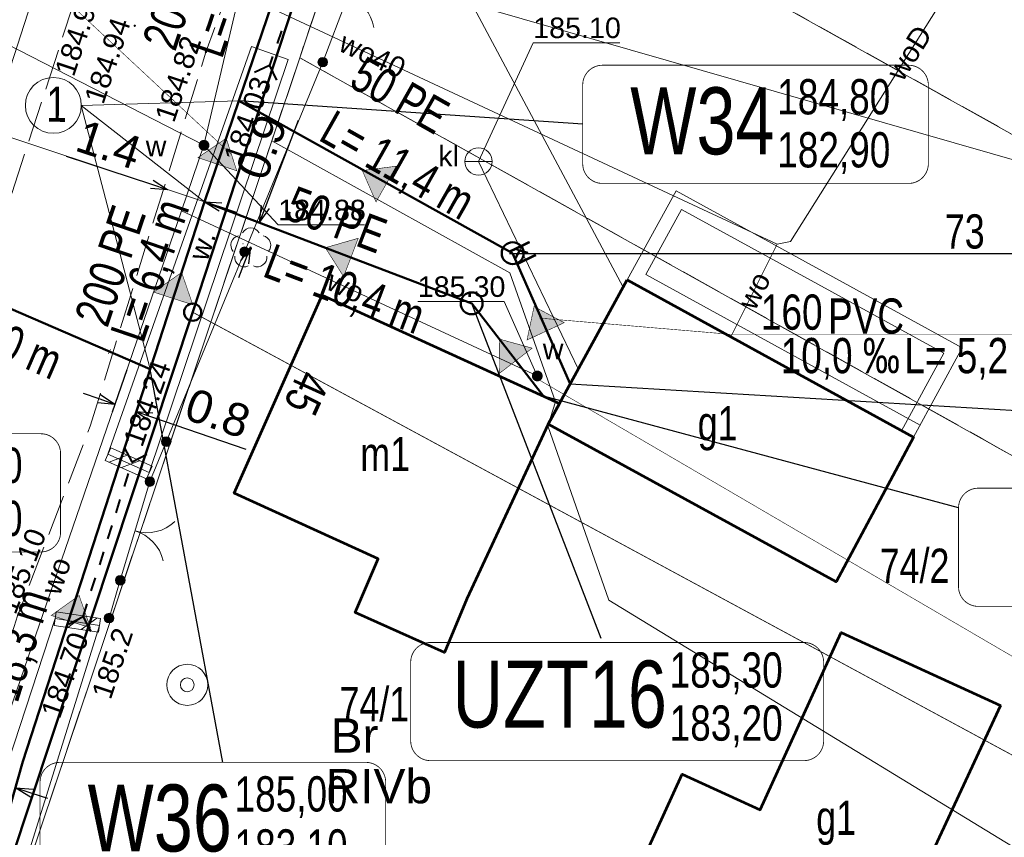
# Model space of a CAD drawing. Header units: metres. Extents: x 7482748 to 7484637, y 5684406 to 5687014.
# Tile 126 of 180: x 7483471 to 7483507, y 5686308 to 5686338. Entities that reach past the tile are written whole.
import ezdxf
from ezdxf.enums import TextEntityAlignment as Align
from ezdxf.lldxf.tags import DXFTag

# ---------------------------------------------------------------- set-up
doc = ezdxf.new("R2010")
doc.units = ezdxf.units.M
doc.header["$MEASUREMENT"] = 0
for name, pattern in [('KTJZ01_500', [2, 1.5, -0.5]), ('l217_500', [2, 1.5, -0.5]), ('l218_500', [1, 0.5, -0.5])]:
    doc.linetypes.add(name, pattern=pattern)
for name, color, linetype, lineweight in [('.domiar', 250, 'Continuous', 9), ('.k deszczowa', 200, 'Continuous', 50), ('.ks tłoczny', 104, 'Continuous', 50), ('_Dzialki', 7, 'Continuous', 0), ('_Dzialki_opis', 7, 'Continuous', 0), ('_Kontury', 7, 'Continuous', 0), ('_Kontury_opis', 7, 'Continuous', 0), ('_Uzytki', 7, 'Continuous', 0), ('_Uzytki_opis', 7, 'Continuous', 0), ('BUIB02_01', 7, 'Continuous', 13), ('BUIB05_01', 7, 'Continuous', 40), ('EGB_Adres', 7, 'Continuous', 0), ('EGB_Budynek', 7, 'Continuous', 0), ('EGB_Budynek_opis', 7, 'Continuous', 0), ('GES__SUUS07_P', 7, 'Continuous', 13), ('GES__SUUS13_P', 7, 'Continuous', 13), ('GES__SUUS25_WP', 7, 'Continuous', 13), ('KTOK02', 7, 'KTOK02_500', 13), ('KTOK05_01', 7, 'Continuous', 13), ('RTPW01_P', 7, 'Continuous', 0), ('RTPW02_P', 7, 'Continuous', 0)]:
    doc.layers.add(name, color=color, linetype=linetype, lineweight=lineweight)
for name, color, linetype, lineweight, true_color in [('.przyłącza', 32, 'Continuous', 50, 0xbd5e00), ('GES__SUPE_pL', 1, 'Continuous', 13, 0xff0000), ('GES__SUPK_01_pL', 7, 'Continuous', 13, 0x803300), ('GES__SUPS01_08L', 5, 'Continuous', 13, 0x0000ff), ('GES__SUPS01_08P', 5, 'Continuous', 13, 0x0000ff), ('GES__SUPW_01_pL', 5, 'Continuous', 13, 0x0000ff), ('GES__SUUS_OD_KL', 7, 'Continuous', 13, 0x803300), ('GES__SUUS_OD_WL', 5, 'Continuous', 13, 0x0000ff), ('OBOP02_01', 7, 'Continuous', 13, 0x008000)]:
    doc.layers.add(name, color=color, linetype=linetype, lineweight=lineweight, true_color=true_color)
doc.layers.add('_ramki_nieplotowane', color=7, linetype='Continuous', lineweight=0, plot=False)
for name, color, linetype, lineweight, transparency in [('EGB_EGBT07', 7, 'Continuous', 13, 0.2), ('GES__SUUS_ET_05T', 7, 'Continuous', 13, 0.25), ('GES__SUUS_ET_08T', 7, 'Continuous', 13, 0.25), ('KTJZ01_O', 7, 'KTJZ01_500', 13, 0.5), ('PTRW02_O', 7, 'Continuous', 13, 0.5), ('PTRW02_T', 7, 'Continuous', 13, 0.25), ('RTPW01_G', 7, 'Continuous', 13, 0.25), ('RTPW02_G', 7, 'Continuous', 13, 0.25)]:
    doc.layers.add(name, color=color, linetype=linetype, lineweight=lineweight, transparency=transparency)
for name, color, linetype, lineweight, true_color, transparency in [('GES__SUPK_01_pT', 7, 'Continuous', 13, 0x803300, 0.25), ('GES__SUPS01_08G', 5, 'Continuous', 13, 0x0000ff, 0.25), ('GES__SUPW_01_pT', 5, 'Continuous', 13, 0x0000ff, 0.25), ('GES__SUUS_RG_KT', 7, 'Continuous', 13, 0x803300, 0.25), ('GES__SUUS_RG_WT', 5, 'Continuous', 13, 0x0000ff, 0.25)]:
    doc.layers.add(name, color=color, linetype=linetype, lineweight=lineweight, true_color=true_color, transparency=transparency)
doc.layers.add('IS_kanalizacja_sanitarna', color=7, linetype='SOLID', true_color=0x000000)
doc.layers.add('IS_Opisy_działek_Net', color=7, linetype='SOLID', true_color=0x000000)
doc.layers.add('IS_Węzeł_sieci_kanalizacyjnej_-_opisy', color=7, linetype='Continuous')
doc.styles.get("Standard").update_dxf_attribs({"font": 'simplex.shx', "width": 0.75})
doc.styles.add('STYL_ARIAL', font='simplex.shx', dxfattribs={"width": 0.75, "oblique": 0.1})
doc.styles.add('Style-Arial', font='arial.ttf')
doc.linetypes.add('KTOK02_500', pattern='A,0.5,[117,IS_LineDef.shx,S=0.01,R=0,X=0,Y=0],0.5', length=1)
tags = doc.linetypes.add('SOLID', pattern=[10, 10, 0]).pattern_tags.tags
tags[6:7] = [DXFTag(74, 4), DXFTag(75, 0), DXFTag(340, '0'), DXFTag(46, 0.0), DXFTag(50, 0.0), DXFTag(44, 0.0), DXFTag(45, 0.0)]
tags[4:5] = [DXFTag(74, 4), DXFTag(75, 0), DXFTag(340, '0'), DXFTag(46, 0.0), DXFTag(50, 0.0), DXFTag(44, 0.0), DXFTag(45, 0.0)]
doc.dimstyles.get("Standard").update_dxf_attribs({"dimtxt": 0.18, "dimasz": 0.18, "dimexe": 0.18, "dimexo": 0.0625, "dimgap": 0.09, "dimtad": 0, "dimtih": 1, "dimtoh": 1, "dimdec": 4, "dimzin": 0, "dimdsep": 46, "dimtxsty": 'Standard', "dimcen": 0.09, "dimadec": 0, "dimazin": 0, "dimtfac": 1, "dimtdec": 4, "dimtofl": 0, "dimtmove": 0, "dimatfit": 3, "dimfxl": 0, "dimtolj": 1, "dimtzin": 0, "dimarcsym": 0})

# ---------------------------------------------------------------- blocks, each defined once
blk = doc.blocks.new('SUUS13')
at = {"layer": 'GES__SUUS13_P', "linetype": 'Continuous', "lineweight": 13}
for radius in [0.75, 0.25]:
    blk.add_circle((0, 0), radius, dxfattribs=at)
blk = doc.blocks.new('OBOP02_01')
at = {"layer": 'OBOP02_01', "linetype": 'Continuous', "lineweight": 13}
h = blk.add_hatch(color=256, dxfattribs=at)
edge = h.paths.add_edge_path()
edge.add_arc((0, 0), 0.05, 0, 360)
for centre, start, end in [((0, 0.4), 30, 150), ((-0.38, 0.12), 102, 222), ((0.38, 0.12), 318, 78), ((-0.24, -0.32), 174, 294), ((0.24, -0.32), 246, 6)]:
    blk.add_arc(centre, 0.35, start, end, dxfattribs=at)
blk = doc.blocks.new('RTPW01_1')
at = {"layer": 'RTPW02_P', "linetype": 'Continuous', "lineweight": 0}
h = blk.add_hatch(color=256, dxfattribs=at)
edge = h.paths.add_edge_path()
edge.add_arc((0, 0), 0.045, 0, 360)
blk = doc.blocks.new('RTPW01')
at = {"layer": 'RTPW01_P', "linetype": 'Continuous', "lineweight": 0}
h = blk.add_hatch(color=256, dxfattribs=at)
edge = h.paths.add_edge_path()
edge.add_arc((0, 0), 0.045, 0, 360)
blk = doc.blocks.new('SUUS25_188')
at = {"layer": 'GES__SUUS25_WP', "linetype": 'Continuous', "lineweight": 13}
h = blk.add_hatch(color=256, dxfattribs=at)
edge = h.paths.add_edge_path()
edge.add_arc((0, 0), 0.2, 0, 360)
blk = doc.blocks.new('SUPS01')
at = {"layer": 'GES__SUPS01_08P', "linetype": 'Continuous', "lineweight": 13}
h = blk.add_hatch(color=256, dxfattribs=at)
edge = h.paths.add_edge_path()
edge.add_arc((0, 0), 0.045, 0, 360)
blk = doc.blocks.new('SUUS07')
at = {"layer": 'GES__SUUS07_P', "linetype": 'Continuous', "lineweight": 13}
blk.add_line((-0.5, 0), (0.5, 0), dxfattribs=at)
blk.add_circle((0, 0), 0.5, dxfattribs=at)
blk = doc.blocks.new('SUUS25_26')
at = {"layer": 'GES__SUUS25_WP', "linetype": 'Continuous', "lineweight": 13}
h = blk.add_hatch(color=256, dxfattribs=at)
edge = h.paths.add_edge_path()
edge.add_arc((0, 0), 0.2, 0, 360)
blk = doc.blocks.new('RTPW01_3')
at = {"layer": 'RTPW02_P', "linetype": 'Continuous', "lineweight": 0}
h = blk.add_hatch(color=256, dxfattribs=at)
edge = h.paths.add_edge_path()
edge.add_arc((0, 0), 0.045, 0, 360)
blk = doc.blocks.new('TerminatorOpen_0.5')
at = {"color": 0, "linetype": 'ByBlock', "lineweight": -2}
for q in [(-1, 0.25), (-1, 0), (-1, -0.25)]:
    blk.add_line((0, 0), q, dxfattribs=at)
blk = doc.blocks.new('*D521')
at = {"layer": '.domiar', "color": 0, "linetype": 'Continuous', "lineweight": -2, "transparency": 16777216}
for p, q in [((7483480.307, 5686331.183), (7483481.516, 5686334.358)), ((7483479.824, 5686330.715), (7483479.81, 5686330.72)), ((7483479.49, 5686329.837), (7483479.476, 5686329.842)), ((7483479.54, 5686329.165), (7483479.323, 5686328.595))]:
    blk.add_line(p, q, dxfattribs=at)
at = {"layer": 'Defpoints', "color": 0, "linetype": 'Continuous', "transparency": 16777216}
for p in [(7483480.091, 5686330.613), (7483480.104, 5686330.608), (7483479.77, 5686329.73)]:
    blk.add_point(p, dxfattribs=at)
at = {"layer": '.domiar', "color": 0, "linetype": 'Continuous', "lineweight": -2, "transparency": 16777216, "xscale": 0.61, "yscale": 0.61, "zscale": 0.61}
for p, rotation in [((7483480.091, 5686330.613), 249.1690189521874), ((7483479.757, 5686329.735), 69.16901895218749)]:
    blk.add_blockref('TerminatorOpen_0.5', p, dxfattribs=dict(at, rotation=rotation))
at = {"layer": '.domiar', "color": 0, "linetype": 'Continuous', "transparency": 16777216, "insert": (7483480.167, 5686333.38), "char_height": 1.2, "attachment_point": 5, "rotation": 69.169, "style": 'Style-Arial'}
blk.add_mtext('\\A1;0.9', dxfattribs=at)
blk = doc.blocks.new('*D558')
at = {"layer": '.domiar', "color": 0, "linetype": 'Continuous', "lineweight": -2, "transparency": 16777216}
for p, q in [((7483476.151, 5686332.009), (7483473.037, 5686333.028)), ((7483478.661, 5686331.188), (7483479.241, 5686330.998))]:
    blk.add_line(p, q, dxfattribs=at)
at = {"layer": 'Defpoints', "color": 0, "linetype": 'Continuous', "transparency": 16777216}
for p in [(7483476.731, 5686331.819), (7483476.731, 5686331.819), (7483478.081, 5686331.377)]:
    blk.add_point(p, dxfattribs=at)
at = {"layer": '.domiar', "color": 0, "linetype": 'Continuous', "lineweight": -2, "transparency": 16777216, "xscale": 0.61, "yscale": 0.61, "zscale": 0.61}
for p, rotation in [((7483476.731, 5686331.819), 341.8784511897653), ((7483478.081, 5686331.377), 161.8784511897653)]:
    blk.add_blockref('TerminatorOpen_0.5', p, dxfattribs=dict(at, rotation=rotation))
at = {"layer": '.domiar', "color": 0, "linetype": 'Continuous', "transparency": 16777216, "insert": (7483474.585, 5686333.471), "char_height": 1.2, "attachment_point": 5, "rotation": 341.8785, "style": 'Style-Arial'}
blk.add_mtext('\\A1;1.4', dxfattribs=at)
blk = doc.blocks.new('*D560')
at = {"layer": '.domiar', "color": 0, "linetype": 'Continuous', "lineweight": -2, "transparency": 16777216}
for p, q in [((7483468.782, 5686310.758), (7483465.666, 5686311.795)), ((7483471.764, 5686309.766), (7483472.342, 5686309.573))]:
    blk.add_line(p, q, dxfattribs=at)
at = {"layer": 'Defpoints', "color": 0, "linetype": 'Continuous', "transparency": 16777216}
for p in [(7483469.361, 5686310.566), (7483469.361, 5686310.566), (7483471.185, 5686309.958)]:
    blk.add_point(p, dxfattribs=at)
at = {"layer": '.domiar', "color": 0, "linetype": 'Continuous', "lineweight": -2, "transparency": 16777216, "xscale": 0.61, "yscale": 0.61, "zscale": 0.61}
for p, rotation in [((7483469.361, 5686310.566), 341.589175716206), ((7483471.185, 5686309.958), 161.589175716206)]:
    blk.add_blockref('TerminatorOpen_0.5', p, dxfattribs=dict(at, rotation=rotation))
at = {"layer": '.domiar', "color": 0, "linetype": 'Continuous', "transparency": 16777216, "insert": (7483467.223, 5686312.239), "char_height": 1.2, "attachment_point": 5, "rotation": 341.5892, "style": 'Style-Arial'}
blk.add_mtext('\\A1;1.9', dxfattribs=at)
blk = doc.blocks.new('*D575')
at = {"layer": '.domiar', "color": 0, "linetype": 'Continuous', "lineweight": -2, "transparency": 16777216}
for p, q in [((7483475.241, 5686325.238), (7483474.708, 5686323.689)), ((7483476, 5686324.978), (7483475.467, 5686323.428)), ((7483474.229, 5686324.17), (7483473.652, 5686324.369)), ((7483476.142, 5686323.513), (7483479.588, 5686322.329))]:
    blk.add_line(p, q, dxfattribs=at)
at = {"layer": 'Defpoints', "color": 0, "linetype": 'Continuous', "transparency": 16777216}
for p in [(7483475.339, 5686325.522), (7483476.098, 5686325.261), (7483474.806, 5686323.972)]:
    blk.add_point(p, dxfattribs=at)
at = {"layer": '.domiar', "color": 0, "linetype": 'Continuous', "lineweight": -2, "transparency": 16777216, "xscale": 0.61, "yscale": 0.61, "zscale": 0.61}
for p, rotation in [((7483474.806, 5686323.972), 341.0316269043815), ((7483475.565, 5686323.711), 161.0316269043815)]:
    blk.add_blockref('TerminatorOpen_0.5', p, dxfattribs=dict(at, rotation=rotation))
at = {"layer": '.domiar', "color": 0, "linetype": 'Continuous', "transparency": 16777216, "insert": (7483478.567, 5686323.645), "char_height": 1.2, "attachment_point": 5, "rotation": 341.0316, "style": 'Style-Arial'}
blk.add_mtext('\\A1;0.8', dxfattribs=at)

msp = doc.modelspace()

# ---------------------------------------------------------------- hatches: boundary and pattern name
at = {"layer": 'IS_kanalizacja_sanitarna', "linetype": 'Continuous', "ltscale": 0.01}
for points in [[(7483478.87144, 5686333.69632), (7483477.8391, 5686332.9915), (7483479.25901, 5686332.50792)], [(7483483.84629, 5686332.51671), (7483484.34686, 5686331.37131), (7483485.08602, 5686332.67655)], [(7483482.49489, 5686329.6976), (7483483.16281, 5686328.64101), (7483483.69623, 5686330.04297)], [(7483477.24387, 5686328.79436), (7483476.22193, 5686328.07454), (7483477.64875, 5686327.61175)], [(7483490.12121, 5686327.54673), (7483489.86408, 5686326.32346), (7483491.22355, 5686326.95737)], [(7483488.84672, 5686326.36031), (7483488.86311, 5686325.11041), (7483490.05121, 5686326.02607)], [(7483473.4955, 5686316.98582), (7483472.48005, 5686316.25687), (7483473.91096, 5686315.80689)]]:
    msp.add_hatch(color=256, dxfattribs=at).paths.add_polyline_path(points)
at = {"layer": 'KTOK05_01', "linetype": 'Continuous', "lineweight": 13}
h = msp.add_hatch(color=256, dxfattribs=at)
edge = h.paths.add_edge_path()
edge.add_arc((7483482.4, 5686336.48), 0.175, 0, 360)
h = msp.add_hatch(color=256, dxfattribs=at)
edge = h.paths.add_edge_path()
edge.add_arc((7483479.54142, 5686329.54613), 0.175, 0, 360)
h = msp.add_hatch(color=256, dxfattribs=at)
edge = h.paths.add_edge_path()
edge.add_arc((7483476.68284, 5686322.61227), 0.175, 0, 360)
h = msp.add_hatch(color=256, dxfattribs=at)
edge = h.paths.add_edge_path()
edge.add_arc((7483476.08, 5686321.15), 0.175, 0, 360)
h = msp.add_hatch(color=256, dxfattribs=at)
edge = h.paths.add_edge_path()
edge.add_arc((7483475, 5686317.54), 0.175, 0, 360)
h = msp.add_hatch(color=256, dxfattribs=at)
edge = h.paths.add_edge_path()
edge.add_arc((7483474.59, 5686316.16), 0.175, 0, 360)

# ---------------------------------------------------------------- linework, layer by layer
at = {"layer": '.domiar', "linetype": 'Continuous'}
for points in [[(7483473.57728, 5686334.9), (7483479.33882, 5686335.06922)], [(7483478.08149, 5686331.37736), (7483473.57728, 5686334.9)], [(7483473.57728, 5686334.9), (7483476.09772, 5686325.26069)]]:
    msp.add_lwpolyline(points, dxfattribs=at)
at = {"layer": '.domiar', "color": 7, "linetype": 'Continuous'}
msp.add_lwpolyline([(7483468.27713, 5686334.62248), (7483478.08149, 5686331.37682)], dxfattribs=at)
at = {"layer": '.domiar', "linetype": 'Continuous'}
msp.add_circle((7483472.55601, 5686334.9), 1.02127, dxfattribs=at)
at = {"layer": '.k deszczowa', "linetype": 'Continuous'}
for points in [[(7483493.12205, 5686374.61852), (7483477.63796, 5686327.31231)], [(7483477.63796, 5686327.31231), (7483462.1617, 5686280.64377)]]:
    msp.add_lwpolyline(points, dxfattribs=at)
msp.add_ellipse((7483477.64712, 5686327.34029), major_axis=(0.315, 0), ratio=1, dxfattribs=at)
at = {"layer": '.ks tłoczny', "color": 111, "linetype": 'Continuous', "true_color": 0x70ffb8}
for points in [[(7483539.01604, 5686517.01603), (7483532.57298, 5686498.14781), (7483528.59305, 5686485.74461), (7483524.06285, 5686471.15079), (7483517.4639, 5686451.301), (7483517.4639, 5686451.301), (7483513.19053, 5686438.59386), (7483506.80338, 5686419.9052), (7483503.67491, 5686410.75136), (7483489.19771, 5686367.92381), (7483488.55879, 5686366.36971), (7483487.69105, 5686359.59365), (7483481.55397, 5686341.5735), (7483479.339, 5686335.06975), (7483478.08149, 5686331.37736), (7483471.44464, 5686310.91538), (7483469.74193, 5686304.9671), (7483455.28388, 5686263.28755), (7483450.42845, 5686249.12706), (7483447.14669, 5686239.55607), (7483444.38858, 5686231.83101), (7483432.0435, 5686195.45156)], [(7483476.09772, 5686325.26122), (7483465.0824, 5686330.02086)]]:
    msp.add_lwpolyline(points, dxfattribs=at)
at = {"layer": '.ks tłoczny', "linetype": 'Continuous'}
for points in [[(7483489.33878, 5686329.49577), (7483479.339, 5686335.06975)], [(7483487.84292, 5686327.6633), (7483478.08149, 5686331.37736)]]:
    msp.add_lwpolyline(points, dxfattribs=at)
for centre in [(7483489.33878, 5686329.49577), (7483487.84292, 5686327.6633)]:
    msp.add_circle(centre, 0.4, dxfattribs=at)
at = {"layer": '.przyłącza', "linetype": 'Continuous'}
for points in [[(7483489.33878, 5686329.49577), (7483491.44129, 5686324.71624)], [(7483487.84292, 5686327.6633), (7483490.46096, 5686324.26631)]]:
    msp.add_lwpolyline(points, dxfattribs=at)
at = {"layer": '_Dzialki', "color": 96, "linetype": 'Continuous', "true_color": 0x008000, "flags": 128}
for points in [[(7483481.56, 5686336.64), (7483484.88, 5686346.54)], [(7483558.66, 5686305.3), (7483484.88, 5686346.54)], [(7483481.56, 5686336.64), (7483480.54, 5686333.61)], [(7483557.54, 5686294.2), (7483481.56, 5686336.64)], [(7483480.54, 5686333.61), (7483471.67, 5686307.23)], [(7483489.24, 5686328.78), (7483480.54, 5686333.61)], [(7483490.91, 5686324.06), (7483489.24, 5686328.78)], [(7483490.62, 5686323.19), (7483490.91, 5686324.06)], [(7483492.85, 5686316.82), (7483490.62, 5686323.19)], [(7483512.58, 5686304.78), (7483492.85, 5686316.82)]]:
    msp.add_lwpolyline(points, dxfattribs=at)
at = {"layer": '_Kontury', "color": 96, "linetype": 'l217_500', "true_color": 0x008000, "flags": 128}
for points in [[(7483484.88, 5686346.54), (7483481.56, 5686336.64)], [(7483510.58, 5686332.17), (7483484.88, 5686346.54)], [(7483481.56, 5686336.64), (7483480.54, 5686333.61)], [(7483514.35, 5686318.33), (7483481.56, 5686336.64)], [(7483480.54, 5686333.61), (7483471.67, 5686307.23)]]:
    msp.add_lwpolyline(points, dxfattribs=at)
at = {"layer": '_ramki_nieplotowane', "color": 3, "linetype": 'Continuous', "lineweight": 0, "flags": 128}
msp.add_lwpolyline([(7483208.98, 5685981.21), (7483494.44, 5685899.18), (7483610.57, 5686303.33), (7483325.11, 5686385.36), (7483208.98, 5685981.21)], close=True, dxfattribs=at)
at = {"layer": '_Uzytki', "color": 96, "linetype": 'l218_500', "true_color": 0x008000, "flags": 128}
for points in [[(7483484.88, 5686346.54), (7483481.56, 5686336.64)], [(7483484.88, 5686346.54), (7483510.58, 5686332.17)], [(7483481.56, 5686336.64), (7483480.54, 5686333.61)], [(7483514.35, 5686318.33), (7483481.56, 5686336.64)], [(7483480.54, 5686333.61), (7483471.67, 5686307.23)]]:
    msp.add_lwpolyline(points, dxfattribs=at)
at = {"layer": 'BUIB02_01', "linetype": 'Continuous', "lineweight": 13}
for p, q in [((7483474.45, 5686321.92), (7483474.65, 5686322.38)), ((7483476.16, 5686321.71), (7483474.65, 5686322.38)), ((7483475.96, 5686321.25), (7483474.45, 5686321.92)), ((7483475.25, 5686322.11), (7483474.59, 5686321.86)), ((7483475.7, 5686321.91), (7483475.04, 5686321.66)), ((7483475.96, 5686321.25), (7483476.16, 5686321.71)), ((7483472.66, 5686316.39), (7483472.58, 5686315.89)), ((7483472.66, 5686316.39), (7483474.28, 5686316.14)), ((7483473.08, 5686315.82), (7483473.65, 5686316.23)), ((7483473.57, 5686315.74), (7483474.14, 5686316.16)), ((7483474.28, 5686316.14), (7483474.2, 5686315.64)), ((7483472.58, 5686315.89), (7483474.2, 5686315.64))]:
    msp.add_line(p, q, dxfattribs=at)
at = {"layer": 'BUIB05_01', "linetype": 'Continuous', "lineweight": 40}
for p, q in [((7483480.89, 5686337.63), (7483480.73, 5686337.16)), ((7483480.56, 5686336.69), (7483480.45, 5686336.36)), ((7483480.45, 5686336.36), (7483479.91, 5686336.1)), ((7483480.45, 5686336.36), (7483480.71, 5686335.82)), ((7483475.44, 5686321.87), (7483475.16, 5686322.4)), ((7483475.44, 5686321.87), (7483475.97, 5686322.15)), ((7483475.15, 5686320.97), (7483475.3, 5686321.44)), ((7483474.85, 5686320.01), (7483475, 5686320.49)), ((7483474.55, 5686319.06), (7483474.7, 5686319.54)), ((7483474.25, 5686318.11), (7483474.4, 5686318.58)), ((7483473.94, 5686317.15), (7483474.09, 5686317.63)), ((7483473.64, 5686316.2), (7483473.79, 5686316.68)), ((7483473.64, 5686316.2), (7483473.11, 5686315.92)), ((7483473.64, 5686316.2), (7483473.92, 5686315.67))]:
    msp.add_line(p, q, dxfattribs=at)
at = {"layer": 'EGB_Budynek', "color": 7, "linetype": 'Continuous', "lineweight": 53, "flags": 128}
for points in [[(7483493.52, 5686328.52), (7483503.99, 5686322.77), (7483501.16, 5686317.48), (7483490.64, 5686323.25), (7483491.05, 5686324), (7483493.52, 5686328.52)], [(7483482.38, 5686327.96), (7483491.05, 5686324), (7483490.64, 5686323.25), (7483487.66, 5686316.86), (7483486.85, 5686314.9), (7483483.58, 5686316.36), (7483484.43, 5686318.33), (7483479.16, 5686320.73), (7483482.38, 5686327.96)], [(7483507.17, 5686312.97), (7483501.98, 5686301.79), (7483496.24, 5686304.42), (7483493.38, 5686305.73), (7483495.53, 5686310.46), (7483498.39, 5686309.15), (7483501.34, 5686315.63), (7483507.17, 5686312.97)]]:
    msp.add_lwpolyline(points, dxfattribs=at)
at = {"layer": 'EGB_EGBT07', "lineweight": 13, "flags": 128}
for points in [[(7483503.99, 5686322.77), (7483493.52, 5686328.52), (7483495.31, 5686331.78), (7483505.77, 5686326.04), (7483503.99, 5686322.77)], [(7483504.23, 5686323.21), (7483494.2, 5686328.72), (7483495.51, 5686331.1), (7483505.09, 5686325.84), (7483503.55, 5686323.01)]]:
    msp.add_lwpolyline(points, dxfattribs=at)
at = {"layer": 'GES__SUPE_pL', "linetype": 'Continuous', "lineweight": 13}
msp.add_line((7483484.93, 5686344.07), (7483493.38, 5686328.26), dxfattribs=at)
at = {"layer": 'GES__SUPK_01_pL', "linetype": 'Continuous', "lineweight": 13}
msp.add_line((7483488.09, 5686332.85), (7483491.74, 5686325.25), dxfattribs=at)
at = {"layer": 'GES__SUPS01_08L', "linetype": 'Continuous', "lineweight": 13, "flags": 128}
msp.add_lwpolyline([(7483478.06, 5686333.44), (7483480.77, 5686330.53), (7483483.93, 5686330.53)], dxfattribs=at)
at = {"layer": 'GES__SUPW_01_pL', "linetype": 'Continuous', "lineweight": 13}
for p, q in [((7483499.01, 5686329.83), (7483479.36, 5686339)), ((7483490.24, 5686325.01), (7483477.24, 5686331.05)), ((7483497.31, 5686326.44), (7483499.01, 5686329.83))]:
    msp.add_line(p, q, dxfattribs=at)
at = {"layer": 'GES__SUPW_01_pL', "linetype": 'Continuous', "lineweight": 13, "flags": 128}
for points in [[(7483491.21, 5686372.73), (7483490.51, 5686369.87), (7483479.36, 5686339), (7483478.06, 5686333.44), (7483477.24, 5686331.05), (7483467.24, 5686301.96)], [(7483453.66, 5686343.67), (7483454.61, 5686345.5), (7483478.06, 5686333.44)], [(7483507.67, 5686342.93), (7483499.49, 5686329.92), (7483499.01, 5686329.83)]]:
    msp.add_lwpolyline(points, dxfattribs=at)
at = {"layer": 'GES__SUUS_OD_KL', "linetype": 'Continuous', "lineweight": 13, "flags": 128}
msp.add_lwpolyline([(7483488.09, 5686332.85), (7483490.09, 5686337.19), (7483493.25, 5686337.19)], dxfattribs=at)
at = {"layer": 'GES__SUUS_OD_WL', "linetype": 'Continuous', "lineweight": 13, "flags": 128}
msp.add_lwpolyline([(7483490.24, 5686325.01), (7483489.03, 5686327.73), (7483485.87, 5686327.73)], dxfattribs=at)
at = {"layer": 'IS_kanalizacja_sanitarna', "linetype": 'Continuous', "ltscale": 0.01, "const_width": 0.02}
for points in [[(7483478.87144, 5686333.69632), (7483477.8391, 5686332.9915), (7483479.25901, 5686332.50792), (7483478.87144, 5686333.69632)], [(7483483.84629, 5686332.51671), (7483484.34686, 5686331.37131), (7483485.08602, 5686332.67655), (7483483.84629, 5686332.51671)], [(7483482.49489, 5686329.6976), (7483483.16281, 5686328.64101), (7483483.69623, 5686330.04297), (7483482.49489, 5686329.6976)], [(7483477.24387, 5686328.79436), (7483476.22193, 5686328.07454), (7483477.64875, 5686327.61175), (7483477.24387, 5686328.79436)], [(7483490.12121, 5686327.54673), (7483489.86408, 5686326.32346), (7483491.22355, 5686326.95737), (7483490.12121, 5686327.54673)], [(7483488.84672, 5686326.36031), (7483488.86311, 5686325.11041), (7483490.05121, 5686326.02607), (7483488.84672, 5686326.36031)], [(7483474.56586, 5686325.81365), (7483474.64519, 5686325.99725)], [(7483473.4955, 5686316.98582), (7483472.48005, 5686316.25687), (7483473.91096, 5686315.80689), (7483473.4955, 5686316.98582)]]:
    msp.add_lwpolyline(points, dxfattribs=at)
at = {"layer": 'IS_Opisy_działek_Net', "linetype": 'Continuous', "ltscale": 0.01, "const_width": 0.02}
for points in [[(7483479.06522, 5686333.10212), (7483469.16413, 5686342.34012), (7483463.52012, 5686342.34012)], [(7483490.31818, 5686327.1243), (7483497.26458, 5686326.5353), (7483510.74458, 5686326.5353)], [(7483490.30336, 5686324.86758), (7483508.43358, 5686314.27264), (7483521.91358, 5686314.27264)]]:
    msp.add_lwpolyline(points, dxfattribs=at)
at = {"layer": 'IS_Węzeł_sieci_kanalizacyjnej_-_opisy', "color": 18, "linetype": 'SOLID', "ltscale": 0.01, "true_color": 0x000000, "const_width": 0.03}
for points in [[(7483492.6192, 5686332.04751), (7483503.8092, 5686332.04751, 0.414214), (7483504.5292, 5686332.76751), (7483504.5292, 5686335.64751, 0.414214), (7483503.8092, 5686336.36751), (7483492.6192, 5686336.36751, 0.414214), (7483491.8992, 5686335.64751), (7483491.8992, 5686332.76751, 0.414214), (7483492.6192, 5686332.04751)], [(7483458.07875, 5686318.57736), (7483472.09875, 5686318.57736, 0.414214), (7483472.81875, 5686319.29736), (7483472.81875, 5686322.17736, 0.414214), (7483472.09875, 5686322.89736), (7483458.07875, 5686322.89736, 0.414214), (7483457.35875, 5686322.17736), (7483457.35875, 5686319.29736, 0.414214), (7483458.07875, 5686318.57736)], [(7483506.35226, 5686316.58798), (7483520.00226, 5686316.58798, 0.414214), (7483520.72226, 5686317.30798), (7483520.72226, 5686320.18798, 0.414214), (7483520.00226, 5686320.90798), (7483506.35226, 5686320.90798, 0.414214), (7483505.63226, 5686320.18798), (7483505.63226, 5686317.30798, 0.414214), (7483506.35226, 5686316.58798)], [(7483486.33385, 5686310.94901), (7483499.98385, 5686310.94901, 0.414214), (7483500.70385, 5686311.66901), (7483500.70385, 5686314.54901, 0.414214), (7483499.98385, 5686315.26901), (7483486.33385, 5686315.26901, 0.414214), (7483485.61385, 5686314.54901), (7483485.61385, 5686311.66901, 0.414214), (7483486.33385, 5686310.94901)], [(7483472.78842, 5686306.56579), (7483483.97842, 5686306.56579, 0.414214), (7483484.69842, 5686307.28579), (7483484.69842, 5686310.16579, 0.414214), (7483483.97842, 5686310.88579), (7483472.78842, 5686310.88579, 0.414214), (7483472.06842, 5686310.16579), (7483472.06842, 5686307.28579, 0.414214), (7483472.78842, 5686306.56579)]]:
    msp.add_lwpolyline(points, format="xyb", dxfattribs=at)
at = {"layer": 'IS_Węzeł_sieci_kanalizacyjnej_-_opisy', "color": 18, "linetype": 'SOLID', "ltscale": 0.01, "true_color": 0x000000}
for points in [[(7483491.8992, 5686334.20751), (7483479.339, 5686335.06921)], [(7483507.99863, 5686329.47143), (7483489.22373, 5686329.47143)], [(7483492.57736, 5686315.41416), (7483487.84292, 5686327.66277)], [(7483478.7519, 5686310.88579), (7483476.09772, 5686325.26069)], [(7483510.21439, 5686323.58461), (7483491.44129, 5686324.71571)], [(7483505.63226, 5686320.18798), (7483490.46096, 5686324.26578)]]:
    msp.add_lwpolyline(points, dxfattribs=at)
at = {"layer": 'IS_Węzeł_sieci_kanalizacyjnej_-_opisy', "color": 200, "linetype": 'SOLID', "ltscale": 0.01, "const_width": 0.03}
msp.add_lwpolyline([(7483517.66492, 5686305.70776), (7483477.64712, 5686327.34029)], dxfattribs=at)
at = {"layer": 'KTJZ01_O', "linetype": 'KTJZ01_500', "lineweight": 13, "flags": 128}
for points in [[(7483197.91, 5685647.78), (7483191.3, 5685645.21), (7483187.04, 5685652.01), (7483182.78, 5685658.81), (7483173.01, 5685674.4), (7483160.42, 5685696.27), (7483153.69, 5685714.72), (7483149.66, 5685738.88), (7483150.14, 5685742.97), (7483152.18, 5685766.74), (7483152.64, 5685773.87), (7483156.88, 5685789.66), (7483160.03, 5685797.82), (7483165.63, 5685808.56), (7483171.47, 5685814.85), (7483176.12, 5685820.16), (7483191.38, 5685837.95), (7483216.44, 5685866.07), (7483238.67, 5685890.6), (7483242.86, 5685894.87), (7483263.91, 5685918.34), (7483290.28, 5685947.07), (7483315.51, 5685974.43), (7483346.16, 5686007.45), (7483367.58, 5686031.19), (7483372.66, 5686037.59), (7483378.07, 5686044.41), (7483383.78, 5686055), (7483386.81, 5686063.17), (7483391.06, 5686075.79), (7483392.94, 5686081.53), (7483394.38, 5686081.91), (7483397.17, 5686082.85), (7483401.23, 5686082.98), (7483404.7, 5686083), (7483407.11, 5686083.92), (7483410.43, 5686086.41), (7483412.08, 5686088.69), (7483412.96, 5686091.17), (7483413.79, 5686094.46), (7483412.71, 5686099.4), (7483411.05, 5686100.85), (7483407.94, 5686103.18), (7483405.29, 5686104.69), (7483403.35, 5686106.28), (7483402.57, 5686107.54), (7483401.86, 5686108.47), (7483403.54, 5686113.11), (7483404.07, 5686113.93), (7483409.52, 5686129.91), (7483416.09, 5686150.36), (7483420.49, 5686164.15), (7483421.47, 5686167.05), (7483423.62, 5686173.38), (7483428.4, 5686186.8), (7483437.81, 5686215.26), (7483441.02, 5686225.03), (7483450.09, 5686253.79), (7483453.73, 5686263.28), (7483459.39, 5686280.61), (7483466.44, 5686301.37), (7483471.25, 5686316.24), (7483473.9, 5686323.17), (7483478.13, 5686336.85), (7483485.37, 5686356.93), (7483492.13, 5686378.36), (7483498.67, 5686398.43), (7483502.19, 5686408.5), (7483505.2, 5686417.38), (7483513.05, 5686441.11), (7483516.25, 5686450.23), (7483530.52, 5686493.07), (7483533.34, 5686501.51), (7483543.47, 5686531.52), (7483557.14, 5686572.33), (7483559.91, 5686580.46), (7483570.16, 5686610.95), (7483575.71, 5686628.68), (7483581.26, 5686643.91), (7483583.2, 5686649.41), (7483591.35, 5686674.28), (7483597.45, 5686691.67), (7483602.2, 5686705.71), (7483616.93, 5686750.38), (7483619.53, 5686757.95), (7483621.36, 5686763.29), (7483634.9, 5686799.43), (7483640.84, 5686811.96)], [(7483613.29, 5686753.85), (7483610.52, 5686745.34), (7483597.42, 5686707.23), (7483592.84, 5686693.63), (7483586.65, 5686674.57), (7483578.94, 5686652.57), (7483576.44, 5686645.6), (7483570.92, 5686629.39), (7483565.29, 5686612), (7483555.03, 5686581.98), (7483552.34, 5686573.92), (7483538.5, 5686532.62), (7483528.43, 5686502.82), (7483525.69, 5686494.44), (7483511.5, 5686452.13), (7483508.06, 5686441.86), (7483500.41, 5686418.93), (7483497.52, 5686410.47), (7483493.78, 5686400.09), (7483487.22, 5686379.91), (7483478.75, 5686354.53), (7483473.28, 5686338.58), (7483466.59, 5686318.01), (7483461.2, 5686301.98), (7483454.76, 5686282.03), (7483448.77, 5686264.59), (7483445.69, 5686255.08), (7483445.07, 5686253.25), (7483443.78, 5686249.4), (7483442.67, 5686246.12), (7483436.06, 5686226.36), (7483432.79, 5686216.79), (7483423.48, 5686188.39), (7483415.91, 5686165.55), (7483411.29, 5686151.94), (7483403.43, 5686128.74), (7483397.27, 5686110.49), (7483396.29, 5686107.6), (7483389.25, 5686086.41), (7483386.32, 5686077.5), (7483382.09, 5686064.87), (7483379.33, 5686057.56), (7483373.91, 5686047.4), (7483368.95, 5686041.13), (7483363.52, 5686034.43), (7483341.98, 5686010.31), (7483311.83, 5685977.83), (7483286.59, 5685950.4), (7483260.12, 5685921.63), (7483238.78, 5685898.43), (7483234.43, 5685893.44), (7483212.81, 5685869.61), (7483187.54, 5685841.24), (7483162.41, 5685812.7), (7483151.44, 5685800.65), (7483147.59, 5685795.21)]]:
    msp.add_lwpolyline(points, dxfattribs=at)
at = {"layer": 'KTOK02', "linetype": 'Continuous', "lineweight": 13}
for p, q in [((7483484.23, 5686341.32), (7483482.4, 5686336.48)), ((7483476.08, 5686321.15), (7483475, 5686317.54))]:
    msp.add_line(p, q, dxfattribs=at)
for centre, start, end in [((7483482.78, 5686337.5), 9.29, 69.29), ((7483475.97, 5686320.78), 253.34, 313.34), ((7483475.11, 5686317.91), 13.34, 73.34)]:
    msp.add_arc(centre, 1.5, start, end, dxfattribs=at)
at = {"layer": 'KTOK05_01', "linetype": 'Continuous', "lineweight": 13}
for p, q in [((7483482.4, 5686336.48), (7483476.08, 5686321.15)), ((7483474.59, 5686316.16), (7483475, 5686317.54))]:
    msp.add_line(p, q, dxfattribs=at)
for centre in [(7483482.4, 5686336.48), (7483479.54, 5686329.55), (7483476.68, 5686322.61), (7483476.08, 5686321.15), (7483475, 5686317.54), (7483474.59, 5686316.16)]:
    msp.add_circle(centre, 0.175, dxfattribs=at)
at = {"layer": 'PTRW02_O', "linetype": 'Continuous', "lineweight": 13, "flags": 128}
for points in [[(7483470.71, 5686339.48), (7483466.98, 5686328.95), (7483468.43, 5686328.42), (7483471.88, 5686339.08), (7483470.71, 5686339.48)], [(7483479.8, 5686337.05), (7483474.55, 5686322.15), (7483476.06, 5686321.48), (7483481.14, 5686336.58), (7483479.8, 5686337.05)], [(7483472.62, 5686316.14), (7483464.27, 5686290.63), (7483465.59, 5686290.2), (7483471.59, 5686307.37), (7483474.24, 5686315.89), (7483472.62, 5686316.14)]]:
    msp.add_lwpolyline(points, close=True, dxfattribs=at)

# ---------------------------------------------------------------- block references
at = {"layer": 'GES__SUPS01_08P', "linetype": 'Continuous', "lineweight": 13}
msp.add_blockref('SUPS01', (7483478.06, 5686333.44), dxfattribs=at)
at = {"layer": 'GES__SUUS07_P', "linetype": 'Continuous', "lineweight": 13}
msp.add_blockref('SUUS07', (7483488.09, 5686332.85), dxfattribs=at)
at = {"layer": 'GES__SUUS13_P', "linetype": 'Continuous', "lineweight": 13}
msp.add_blockref('SUUS13', (7483477.45, 5686313.72), dxfattribs=at)
at = {"layer": 'GES__SUUS25_WP', "linetype": 'Continuous', "lineweight": 13, "rotation": 330.37}
msp.add_blockref('SUUS25_188', (7483478.06, 5686333.44), dxfattribs=at)
at = {"layer": 'GES__SUUS25_WP', "linetype": 'Continuous', "lineweight": 13}
msp.add_blockref('SUUS25_26', (7483490.24, 5686325.01), dxfattribs=at)
at = {"layer": 'OBOP02_01', "linetype": 'Continuous', "lineweight": 13}
msp.add_blockref('OBOP02_01', (7483479.77, 5686329.67), dxfattribs=at)
at = {"layer": 'RTPW01_P', "linetype": 'Continuous', "lineweight": 0}
msp.add_blockref('RTPW01', (7483474.59, 5686316.16), dxfattribs=at)
at = {"layer": 'RTPW02_P', "linetype": 'Continuous', "lineweight": 0}
for name, p in [('RTPW01_3', (7483475.53, 5686337.81)), ('RTPW01_3', (7483478.13, 5686336.85)), ('RTPW01_3', (7483480.45, 5686336.36)), ('RTPW01_3', (7483475.44, 5686321.87)), ('RTPW01_1', (7483473.64, 5686316.2))]:
    msp.add_blockref(name, p, dxfattribs=at)

# ---------------------------------------------------------------- texts
at = {"layer": '.k deszczowa', "linetype": 'Continuous', "insert": (7483502.69264, 5686340.4537), "char_height": 1.2888, "attachment_point": 1}
msp.add_mtext('{\\fArial|b0|i0|c238|p34;10,0 ‰}', dxfattribs=at)
at = {"layer": '_Dzialki_opis', "color": 96, "true_color": 0x008000, "char_height": 1.25, "attachment_point": 7, "line_spacing_factor": 0.6, "style": 'STYL_ARIAL'}
for s, insert in [('\\fArial|b0|i0|c238238|p39;73', (7483505.13, 5686329.65)), ('\\fArial|b0|i0|c238238|p39;74/2', (7483502.75, 5686317.43)), ('\\fArial|b0|i0|c238238|p39;74/1', (7483483.01, 5686312.37))]:
    msp.add_mtext(s, dxfattribs=dict(at, insert=insert))
at = {"layer": '_Kontury_opis', "color": 96, "linetype": 'Continuous', "lineweight": 13, "true_color": 0x008000, "style": 'Style-Arial'}
msp.add_text('RIVb', height=1.25, dxfattribs=at).set_placement((7483482.51, 5686309.39))
at = {"layer": '_Uzytki_opis', "color": 96, "linetype": 'Continuous', "lineweight": 13, "true_color": 0x008000, "style": 'Style-Arial'}
msp.add_text('Br', height=1.25, dxfattribs=at).set_placement((7483482.69, 5686311.24))
at = {"layer": 'EGB_Adres', "insert": (7483482.69, 5686324.79), "char_height": 1.25, "attachment_point": 1, "rotation": 245.74608, "line_spacing_factor": 0.6, "style": 'STYL_ARIAL'}
msp.add_mtext('\\fArial|b0|i0|c238238|p39;45 ', dxfattribs=at)
at = {"layer": 'EGB_Budynek_opis', "color": 7, "char_height": 1.25, "attachment_point": 7, "line_spacing_factor": 0.6, "style": 'STYL_ARIAL'}
for s, insert in [('\\fArial|b0|i0|c238238|p39;g1', (7483496.1, 5686322.28)), ('\\fArial|b0|i0|c238238|p39;m1', (7483483.77, 5686321.53)), ('\\fArial|b0|i0|c238238|p39;g1', (7483500.43, 5686307.86))]:
    msp.add_mtext(s, dxfattribs=dict(at, insert=insert))
at = {"layer": 'GES__SUPK_01_pT', "linetype": 'Continuous', "lineweight": 13, "style": 'Style-Arial'}
msp.add_text('kl', height=0.75, rotation=295.65, dxfattribs=at).set_placement((7483489.2, 5686329.67))
at = {"layer": 'GES__SUPS01_08G', "linetype": 'Continuous', "lineweight": 13, "style": 'Style-Arial'}
msp.add_text('184.88', height=0.75, dxfattribs=at).set_placement((7483480.77, 5686330.7))
at = {"layer": 'GES__SUPW_01_pT', "linetype": 'Continuous', "lineweight": 13, "style": 'Style-Arial'}
for s, rotation, p in [('woD', 57.84, (7483503.83, 5686336.82)), ('wo40', 334.98, (7483484.22, 5686336.73)), ('wo', 63.44, (7483498.16, 5686328.13)), ('wo', 71.03, (7483472.65, 5686317.7))]:
    msp.add_text(s, height=0.75, rotation=rotation, dxfattribs=at).set_placement(p, align=Align.MIDDLE_CENTER)
msp.add_text('wo', height=0.75, rotation=335.08, dxfattribs=at).set_placement((7483482.47, 5686328.21))
at = {"layer": 'GES__SUUS_ET_05T', "linetype": 'Continuous', "lineweight": 13, "style": 'Style-Arial'}
msp.add_text('kl', height=0.75, dxfattribs=at).set_placement((7483486.62, 5686332.67))
at = {"layer": 'GES__SUUS_ET_08T', "linetype": 'Continuous', "lineweight": 13, "style": 'Style-Arial'}
for p in [(7483475.93, 5686333.04), (7483490.44, 5686325.62)]:
    msp.add_text('w', height=0.75, dxfattribs=at).set_placement(p)
at = {"layer": 'GES__SUUS_RG_KT', "linetype": 'Continuous', "lineweight": 13, "style": 'Style-Arial'}
msp.add_text('185.10', height=0.75, dxfattribs=at).set_placement((7483490.09, 5686337.36))
at = {"layer": 'GES__SUUS_RG_WT', "linetype": 'Continuous', "lineweight": 13, "style": 'Style-Arial'}
msp.add_text('185.30', height=0.75, dxfattribs=at).set_placement((7483485.87, 5686327.9))
at = {"layer": 'IS_Opisy_działek_Net', "linetype": 'Continuous', "ltscale": 0.01, "char_height": 1.2888}
for s, insert, attachment_point, rotation in [('\\fArial|b0|i0;L= 8,2 m', (7483478.94115, 5686336.48654), 7, 71.2), ('{\\fArial|b0|i0|c238|p34;200 PE}', (7483477.02121, 5686336.82898), 7, 71.2), ('{\\fArial|b0|i0|c238|p34;50 PE}', (7483483.29918, 5686335.60218), 7, 330.5), ('{\\fArial|b0|i0|c238|p34;1}', (7483472.30761, 5686335.59255), 1, 359.404696), ('\\fArial|b0|i0;L= 11,4 m', (7483482.83118, 5686334.77499), 1, 330.5), ('{\\fArial|b0|i0|c238|p34;50 PE}', (7483480.94593, 5686330.76008), 7, 339.2), ('\\fArial|b0|i0;L= 6,4 m', (7483476.06268, 5686326.09086), 7, 71.2), ('{\\fArial|b0|i0|c238|p34;200 PE}', (7483474.54402, 5686326.73091), 7, 71.2), ('\\fArial|b0|i0;', (7483488.72074, 5686330.26446), 7, 330.5), ('\\fArial|b0|i0;', (7483488.72074, 5686330.26446), 7, 330.5), ('\\fArial|b0|i0;L= 10,4 m', (7483480.60844, 5686329.87162), 1, 339.2), ('\\fArial|b0|i0;L= 12,0 m', (7483467.46597, 5686328.43679), 1, 336.6), ('\\fArial|b0|i0;', (7483489.6798, 5686328.62912), 1, 330.5), ('\\fArial|b0|i0;', (7483489.6798, 5686328.62912), 1, 330.5), ('\\fArial|b0|i0;', (7483487.46033, 5686328.28146), 7, 339.2), ('\\fArial|b0|i0;', (7483487.46033, 5686328.28146), 7, 339.2), ('\\fArial|b0|i0;', (7483474.24167, 5686326.54438), 7, 336.6), ('\\fArial|b0|i0;', (7483474.24167, 5686326.54438), 7, 336.6), ('\\fArial|b0|i0;', (7483488.65563, 5686326.8098), 1, 339.2), ('\\fArial|b0|i0;', (7483488.65563, 5686326.8098), 1, 339.2), ('\\fArial|b0|i0;', (7483475.3697, 5686325.02165), 1, 336.6), ('\\fArial|b0|i0;', (7483475.3697, 5686325.02165), 1, 336.6), ('\\fArial|b0|i0;', (7483473.86919, 5686319.6482), 7, 72.5), ('\\fArial|b0|i0;', (7483473.86919, 5686319.6482), 7, 72.5), ('\\fArial|b0|i0;', (7483474.67061, 5686319.02852), 1, 72.5), ('\\fArial|b0|i0;', (7483474.67061, 5686319.02852), 1, 72.5), ('\\fArial|b0|i0;L= 18,3 m', (7483469.43646, 5686311.57926), 1, 72.5)]:
    msp.add_mtext(s, dxfattribs=dict(at, insert=insert, attachment_point=attachment_point, rotation=rotation))
for s, insert, attachment_point in [('\\fArial|b0|i0;160', (7483498.41209, 5686326.68147), 7), ('{\\fArial|b0|i0|c238|p34;PVC}', (7483500.86458, 5686326.5353), 7), ('\\fArial|b0|i0;10,0 ‰', (7483499.1346, 5686326.3985), 1), ('\\fArial|b0|i0;L= 5,2 m', (7483503.65458, 5686326.3985), 1), ('\\fArial|b0|i0;', (7483471.3441, 5686323.16261), 7), ('\\fArial|b0|i0;', (7483471.3441, 5686323.16261), 7), ('\\fArial|b0|i0;', (7483491.21482, 5686316.7856), 7), ('\\fArial|b0|i0;', (7483489.86482, 5686316.3752), 1), ('\\fArial|b0|i0;', (7483491.27482, 5686315.7856), 7), ('\\fArial|b0|i0;', (7483491.27482, 5686315.7856), 7)]:
    msp.add_mtext(s, dxfattribs=dict(at, insert=insert, attachment_point=attachment_point))
at = {"layer": 'IS_Węzeł_sieci_kanalizacyjnej_-_opisy', "color": 18, "linetype": 'SOLID', "ltscale": 0.01, "true_color": 0x000000}
for s, insert, char_height, attachment_point in [('\\fArial|b0|i0;W34', (7483498.9092, 5686333.07591), 2.448, 9), ('\\fArial|b0|i0;184,80', (7483499.0092, 5686334.33111), 1.2888, 7), ('\\fArial|b0|i0;182,90', (7483499.0092, 5686333.92071), 1.2888, 1), ('\\fArial|b0|i0;185,20', (7483467.29875, 5686320.86096), 1.2888, 7), ('\\fArial|b0|i0;183,60', (7483467.29875, 5686320.45056), 1.2888, 1), ('\\fArial|b0|i0;bud16', (7483515.10226, 5686317.61638), 2.448, 9), ('\\fArial|b0|i0;185,30', (7483495.07736, 5686313.37776), 1.2888, 7), ('\\fArial|b0|i0;UZT16', (7483494.97736, 5686312.12256), 2.448, 9), ('{\\fArial|b0|i0|c238|p34;183,20}', (7483495.07736, 5686312.96736), 1.2888, 1), ('\\fArial|b0|i0;W36', (7483479.07842, 5686307.59419), 2.448, 9), ('\\fArial|b0|i0;185,00', (7483479.17842, 5686308.84939), 1.2888, 7), ('\\fArial|b0|i0;183,10', (7483479.17842, 5686308.43899), 1.2888, 1)]:
    msp.add_mtext(s, dxfattribs=dict(at, insert=insert, char_height=char_height, attachment_point=attachment_point))
at = {"layer": 'PTRW02_T', "linetype": 'Continuous', "lineweight": 13, "style": 'Style-Arial'}
msp.add_text('w.', height=0.75, rotation=71.83, dxfattribs=at).set_placement((7483477.99, 5686329.78), align=Align.MIDDLE_CENTER)
at = {"layer": 'RTPW01_G', "linetype": 'Continuous', "lineweight": 13, "style": 'Style-Arial'}
msp.add_text('185.2', height=0.75, rotation=71.45, dxfattribs=at).set_placement((7483474.77, 5686315.87), align=Align.TOP_RIGHT)
at = {"layer": 'RTPW02_G', "linetype": 'Continuous', "lineweight": 13, "style": 'Style-Arial'}
for s, rotation, p in [('184.91', 71.58, (7483473.3, 5686335.91)), ('184.94', 71.58, (7483474.38, 5686334.9)), ('184.82', 71.58, (7483476.96, 5686334.23)), ('184.03', 70.64, (7483479.47, 5686332.75)), ('184.24', 70.59, (7483475.8, 5686322.37)), ('185.10', 69.07, (7483471.17, 5686316.25))]:
    msp.add_text(s, height=0.75, rotation=rotation, dxfattribs=at).set_placement(p)
msp.add_text('184.70', height=0.75, rotation=70.4, dxfattribs=at).set_placement((7483473.51, 5686315.59), align=Align.MIDDLE_RIGHT)

# ---------------------------------------------------------------- dimensions: what is measured, and where the dimension line sits
at = {"layer": '.domiar', "color": 7, "linetype": 'Continuous'}
for p1, p2, distance, picture, middle in [((7483478.08149, 5686331.37736), (7483476.73067, 5686331.81944), 0, '*D558', (7483474.5846, 5686333.47133)), ((7483479.77, 5686329.73), (7483480.104, 5686330.60783), 0.01438, '*D521', (7483480.16696, 5686333.38025)), ((7483471.18482, 5686309.9585), (7483469.36116, 5686310.56553), 0, '*D560', (7483467.22319, 5686312.23911))]:
    dim = msp.add_aligned_dim(p1=p1, p2=p2, distance=distance, dimstyle='Standard', override={"dimtxt": 1.2, "dimasz": 0.61, "dimexe": 0.3, "dimexo": 0.3, "dimgap": 0.3, "dimtad": 1, "dimtih": 0, "dimtoh": 0, "dimdec": 1, "dimzin": 11, "dimdsep": 0, "dimtxsty": 'Style-Arial', "dimblk": 'TerminatorOpen_0.5', "dimadec": 4, "dimazin": 3, "dimtdec": 1, "dimatfit": 1, "dimldrblk": 'TerminatorOpen_0.5', "dimfrac": 2, "dimtzin": 11}, dxfattribs=at)
    dim.commit()
    dim.dimension.update_dxf_attribs({"geometry": picture, "text_midpoint": middle})
dim = msp.add_linear_dim(base=(7483474.80583, 5686323.97222), p1=(7483476.09772, 5686325.26122), p2=(7483475.33855, 5686325.52215), angle=161.031627, dimstyle='Standard', override={"dimtxt": 1.2, "dimasz": 0.61, "dimexe": 0.3, "dimexo": 0.3, "dimgap": 0.3, "dimtad": 1, "dimtih": 0, "dimtoh": 0, "dimdec": 1, "dimzin": 11, "dimdsep": 0, "dimtxsty": 'Style-Arial', "dimblk": 'TerminatorOpen_0.5', "dimadec": 4, "dimazin": 3, "dimtdec": 1, "dimatfit": 1, "dimldrblk": 'TerminatorOpen_0.5', "dimfrac": 2, "dimtzin": 11}, dxfattribs=at)
dim.commit()
dim.dimension.update_dxf_attribs({"geometry": '*D575', "text_midpoint": (7483478.26997, 5686322.78156), "dimtype": 161})

doc.saveas('drawing.dxf')
